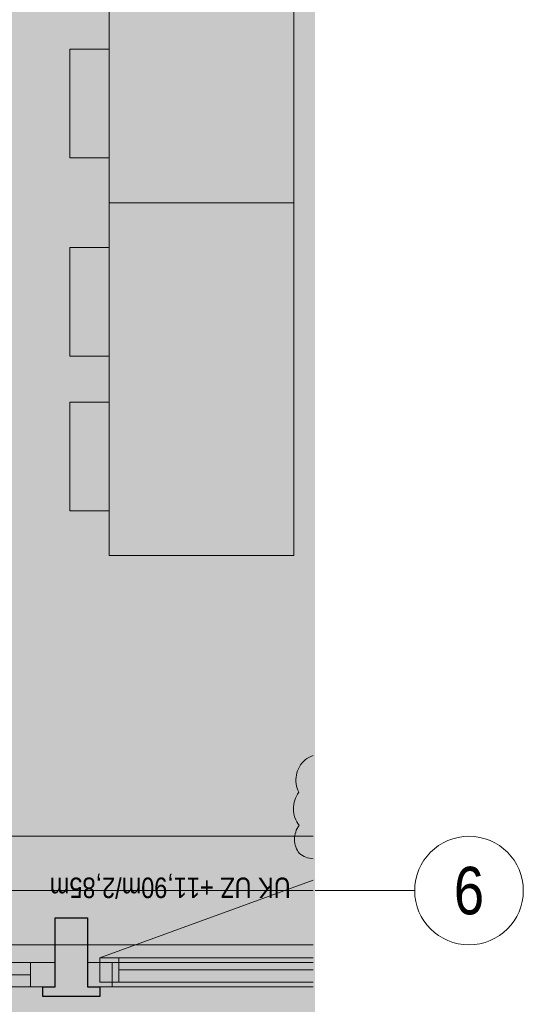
# Model space of a CAD drawing. Extents: x -740 to 300, y 62 to 1112.
# Tile 70 of 187: x 55 to 92, y 377 to 449. Entities that reach past the tile are written whole.
import ezdxf
from ezdxf.enums import TextEntityAlignment as Align
from ezdxf.lldxf.tags import DXFTag

# ---------------------------------------------------------------- set-up
doc = ezdxf.new("R2010")
doc.units = 0
doc.layers.get('0').update_dxf_attribs({"lineweight": 13})
for name, color, linetype, lineweight, true_color in [('30 -33 Aussenwände- 7 Fassade_ Elemente', 7, 'Continuous', 9, 0x00aacc), ('30 -35 Decken- 1 Konstruktion-Träger- Stahlbeton', 7, 'Continuous', 13, 0x33aa00), ('60- 61 allgemeine Ausstattung- 1 Möbel', 9, 'Continuous', 9, 0x808080), ('70 -76 Bemaßung- 2 Allgemein', 9, 'Continuous', 5, 0x808080), ('70 -77 Revision- 2 Wolken', 7, 'Continuous', 18, 0x944cff), ('iwb_Layout Achsbezeichung', 1, 'Continuous', 13, 0xff0000), ('iwb_Layout BA_Markierung', 7, 'Continuous', 9, 0xbadcdc)]:
    doc.layers.add(name, color=color, linetype=linetype, lineweight=lineweight, true_color=true_color)
doc.layers.add('70 -71 Achsen- 1 Gebäudeachsen', color=7, linetype='STRICHPUNKT2-A06CPVBCL0', lineweight=18)
doc.styles.get("Standard").update_dxf_attribs({"font": 'ARIALN.TTF'})
tags = doc.linetypes.add('grob-A06CPVB9L0', pattern=[14, 3, -8, 3]).pattern_tags.tags
tags[8:9] = [DXFTag(74, 4), DXFTag(75, 0), DXFTag(340, '0'), DXFTag(46, 0.0), DXFTag(50, 0.0), DXFTag(44, 0.0), DXFTag(45, 0.0)]
tags[6:7] = [DXFTag(74, 4), DXFTag(75, 0), DXFTag(340, '0'), DXFTag(46, 0.0), DXFTag(50, 0.0), DXFTag(44, 0.0), DXFTag(45, 0.0)]
tags[4:5] = [DXFTag(74, 4), DXFTag(75, 0), DXFTag(340, '0'), DXFTag(46, 0.0), DXFTag(50, 0.0), DXFTag(44, 0.0), DXFTag(45, 0.0)]
tags = doc.linetypes.add('STRICHPUNKT2', pattern=[12.7, 6.35, -3.175, 0, -3.175]).pattern_tags.tags
tags[10:11] = [DXFTag(74, 4), DXFTag(75, 0), DXFTag(340, '0'), DXFTag(46, 0.0), DXFTag(50, 0.0), DXFTag(44, 0.0), DXFTag(45, 0.0)]
tags[8:9] = [DXFTag(74, 4), DXFTag(75, 0), DXFTag(340, '0'), DXFTag(46, 0.0), DXFTag(50, 0.0), DXFTag(44, 0.0), DXFTag(45, 0.0)]
tags[6:7] = [DXFTag(74, 4), DXFTag(75, 0), DXFTag(340, '0'), DXFTag(46, 0.0), DXFTag(50, 0.0), DXFTag(44, 0.0), DXFTag(45, 0.0)]
tags[4:5] = [DXFTag(74, 4), DXFTag(75, 0), DXFTag(340, '0'), DXFTag(46, 0.0), DXFTag(50, 0.0), DXFTag(44, 0.0), DXFTag(45, 0.0)]
tags = doc.linetypes.add('STRICHPUNKT2-A06CPVBCL0', pattern=[12.7, 6.35, -3.175, 0, -3.175]).pattern_tags.tags
tags[10:11] = [DXFTag(74, 4), DXFTag(75, 0), DXFTag(340, '0'), DXFTag(46, 0.0), DXFTag(50, 0.0), DXFTag(44, 0.0), DXFTag(45, 0.0)]
tags[8:9] = [DXFTag(74, 4), DXFTag(75, 0), DXFTag(340, '0'), DXFTag(46, 0.0), DXFTag(50, 0.0), DXFTag(44, 0.0), DXFTag(45, 0.0)]
tags[6:7] = [DXFTag(74, 4), DXFTag(75, 0), DXFTag(340, '0'), DXFTag(46, 0.0), DXFTag(50, 0.0), DXFTag(44, 0.0), DXFTag(45, 0.0)]
tags[4:5] = [DXFTag(74, 4), DXFTag(75, 0), DXFTag(340, '0'), DXFTag(46, 0.0), DXFTag(50, 0.0), DXFTag(44, 0.0), DXFTag(45, 0.0)]

# ---------------------------------------------------------------- blocks, each defined once
blk = doc.blocks.new('Polygon-A06CPVB3L0')
at = {"color": 0, "linetype": 'ByBlock', "lineweight": -2, "ltscale": 0.13}
blk.add_solid([(4.854, 86.708), (4.686, 1083.814), (76.501, 86.518), (76.501, 1083.814)], dxfattribs=at)
blk = doc.blocks.new('Referenz-A06CPVBEL0')
at = {"layer": '30 -33 Aussenwände- 7 Fassade_ Elemente', "color": 0, "linetype": 'Continuous', "ltscale": 0.13}
for p, q in [((6.144, 388.912), (76.349, 388.912)), ((57.344, 379.612), (32.944, 379.612)), ((57.344, 377.812), (57.344, 379.612)), ((76.349, 379.612), (59.744, 379.612)), ((59.744, 379.612), (59.744, 377.812)), ((76.349, 379.962), (60.644, 379.962)), ((60.644, 379.962), (60.644, 378.162)), ((60.644, 378.162), (76.349, 378.162)), ((32.944, 377.812), (57.344, 377.812)), ((59.744, 377.812), (76.349, 377.812))]:
    blk.add_line(p, q, dxfattribs=at)
at = {"layer": '30 -33 Aussenwände- 7 Fassade_ Elemente', "color": 0, "linetype": 'grob-A06CPVB9L0', "ltscale": 0.13}
blk.add_line((60.644, 379.962), (76.349, 385.678), dxfattribs=at)
at = {"layer": '30 -33 Aussenwände- 7 Fassade_ Elemente', "color": 0, "linetype": 'Continuous', "lineweight": 25, "ltscale": 0.25}
for p, q in [((57.344, 377.812), (57.344, 382.912)), ((57.344, 382.912), (59.744, 382.912)), ((59.744, 382.912), (59.744, 377.812)), ((56.444, 377.112), (56.444, 377.812)), ((56.444, 377.812), (57.344, 377.812)), ((59.744, 377.812), (60.644, 377.812)), ((60.644, 377.812), (60.644, 377.112)), ((60.644, 377.112), (56.444, 377.112))]:
    blk.add_line(p, q, dxfattribs=at)
at = {"layer": '30 -33 Aussenwände- 7 Fassade_ Elemente', "color": 0, "linetype": 'Continuous', "lineweight": 18, "ltscale": 0.18}
for p, q in [((57.344, 379.612), (55.544, 379.612)), ((55.544, 379.612), (55.544, 377.812)), ((57.344, 377.812), (57.344, 379.612)), ((61.544, 379.612), (59.744, 379.612)), ((59.744, 379.612), (59.744, 377.812)), ((62.044, 379.962), (60.644, 379.962)), ((60.644, 379.962), (60.644, 378.162)), ((61.544, 377.812), (61.544, 379.612)), ((62.044, 378.162), (62.044, 379.962)), ((34.544, 378.712), (55.544, 378.712)), ((76.349, 379.062), (62.044, 379.062)), ((60.644, 378.162), (62.044, 378.162)), ((55.544, 377.812), (57.344, 377.812)), ((59.744, 377.812), (61.544, 377.812))]:
    blk.add_line(p, q, dxfattribs=at)
at = {"layer": '30 -35 Decken- 1 Konstruktion-Träger- Stahlbeton', "color": 0, "linetype": 'grob-A06CPVB9L0', "lineweight": -2, "ltscale": 0.13}
for p, q in [((5.644, 388.912), (76.349, 388.912)), ((5.644, 380.912), (76.349, 380.912))]:
    blk.add_line(p, q, dxfattribs=at)
at = {"layer": '60- 61 allgemeine Ausstattung- 1 Möbel', "color": 0, "linetype": 'Continuous', "ltscale": 0.13}
for p, q in [((61.326, 435.595), (61.326, 461.595)), ((74.926, 461.595), (74.926, 435.595)), ((58.445, 446.9), (61.326, 446.9)), ((58.445, 438.9), (58.445, 446.9)), ((61.326, 446.9), (61.326, 438.9)), ((61.326, 438.9), (58.445, 438.9)), ((74.926, 435.595), (61.326, 435.595)), ((61.326, 409.595), (61.326, 435.595)), ((61.326, 435.595), (74.926, 435.595)), ((74.926, 435.595), (74.926, 409.595)), ((58.445, 432.29), (61.326, 432.29)), ((58.445, 424.29), (58.445, 432.29)), ((61.326, 432.29), (61.326, 424.29)), ((61.326, 424.29), (58.445, 424.29)), ((58.445, 420.9), (61.326, 420.9)), ((58.445, 412.9), (58.445, 420.9)), ((61.326, 420.9), (61.326, 412.9)), ((61.326, 412.9), (58.445, 412.9)), ((74.926, 409.595), (61.326, 409.595))]:
    blk.add_line(p, q, dxfattribs=at)
at = {"layer": '70 -71 Achsen- 1 Gebäudeachsen', "color": 0, "linetype": 'STRICHPUNKT2-A06CPVBCL0', "ltscale": 0.18}
blk.add_line((-682.362, 384.912), (76.349, 384.912), dxfattribs=at)
at = {"layer": '70 -76 Bemaßung- 2 Allgemein', "color": 0, "lineweight": 0}
for points in [[(59.876, 391.583), (58.544, 388.912), (57.205, 391.581)], [(57.212, 386.242), (58.544, 388.912), (59.882, 386.243)]]:
    blk.add_solid(points, dxfattribs=at)
at = {"layer": '70 -77 Revision- 2 Wolken', "color": 0, "linetype": 'Continuous', "ltscale": 0.18}
for centre, major_axis, end_param in [((76.999, 392.937), (-0.65, 1.925), 0.330471), ((77.124, 393.042), (-1.365, 1.506), 0.643501), ((77.124, 393.042), (-1.995, 0.386), 0.643501), ((76.935, 390.951), (-1.638, 1.202), 0.643501), ((76.935, 390.951), (-2.032, -0.021), 0.643501), ((76.715, 388.693), (-1.393, 1.022), 0.643501), ((76.715, 388.693), (-1.727, -0.018), 0.643501), ((76.563, 389.268), (-1.219, -1.626), 0.538192)]:
    blk.add_ellipse(centre, major_axis=major_axis, ratio=1, start_param=0, end_param=end_param, dxfattribs=at)
at = {"layer": '30 -33 Aussenwände- 7 Fassade_ Elemente', "color": 0, "linetype": 'Continuous', "ltscale": 0.13, "insert": (33.606, 385.426), "char_height": 1.51033, "attachment_point": 1}
blk.add_mtext('{\\fArial Narrow;dezentrales Lüftungsgerät}', dxfattribs=at)
at = {"layer": '70 -76 Bemaßung- 2 Allgemein', "color": 0, "linetype": 'Continuous', "ltscale": 0.13, "insert": (74.704, 384.362), "char_height": 1.51033, "attachment_point": 1, "rotation": 180}
blk.add_mtext('{\\fArial Narrow;UK UZ +11,90m/2,85m}', dxfattribs=at)

msp = doc.modelspace()

# ---------------------------------------------------------------- linework, layer by layer
at = {"layer": 'iwb_Layout Achsbezeichung', "linetype": 'STRICHPUNKT2', "lineweight": 13, "ltscale": 0.39}
msp.add_line((76.501, 384.912), (83.837, 384.912), dxfattribs=at)
at = {"layer": 'iwb_Layout Achsbezeichung', "ltscale": 0.39, "extrusion": (0, 0, -1)}
msp.add_circle((-87.837, 384.912), 4, dxfattribs=at)

# ---------------------------------------------------------------- block references
at = {"color": 8, "lineweight": 13, "ltscale": 0.13, "true_color": 0x808080}
msp.add_blockref('Referenz-A06CPVBEL0', (0, 0), dxfattribs=at)
at = {"layer": 'iwb_Layout BA_Markierung', "ltscale": 0.13}
msp.add_blockref('Polygon-A06CPVB3L0', (0, 0), dxfattribs=at)

# ---------------------------------------------------------------- texts
at = {"layer": 'iwb_Layout Achsbezeichung', "ltscale": 0.39}
msp.add_text('6', height=3.5, dxfattribs=at).set_placement((87.837, 384.912), align=Align.MIDDLE_CENTER)

doc.saveas('drawing.dxf')
